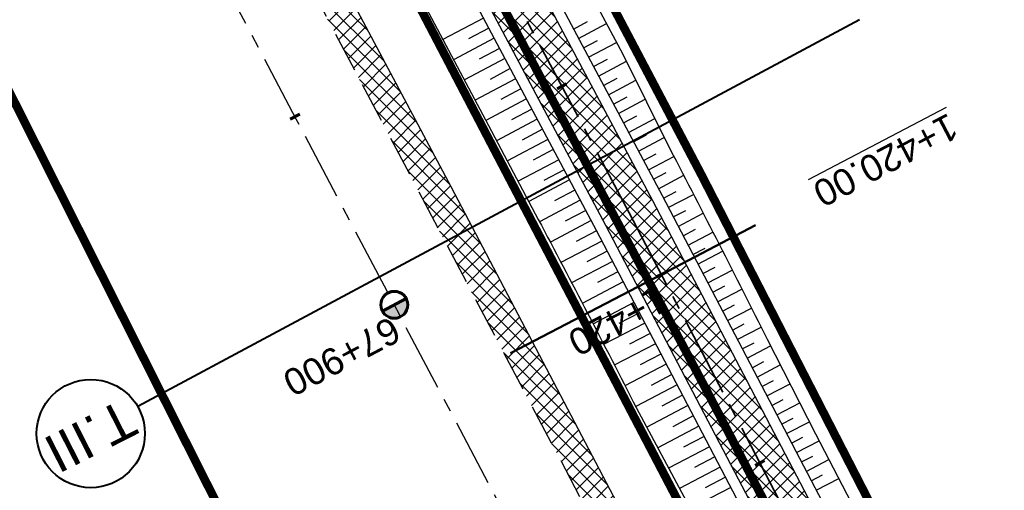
# Model space of a CAD drawing. Header units: metres. Extents: x 7529682 to 7533711, y 5721195 to 5727842.
# Tile 157 of 232: x 7530351 to 7530397, y 5726533 to 5726555. Entities that reach past the tile are written whole.
import ezdxf
from ezdxf.enums import TextEntityAlignment as Align

# ---------------------------------------------------------------- set-up
doc = ezdxf.new("R2010")
doc.units = ezdxf.units.M
for name, pattern in [('817-dzialki-09-05-04$0$HIDDEN', [0.375, 0.25, -0.125]), ('ACAD_ISO05W100', [33, 24, -3, 0, -3, 0, -3]), ('CENTER', [50.800000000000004, 31.75, -6.35, 6.35, -6.35]), ('CENTER2', [28.575000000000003, 19.05, -3.175, 3.175, -3.175]), ('HIDDEN', [9.524999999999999, 6.35, -3.175])]:
    doc.linetypes.add(name, pattern=pattern)
for name, color, linetype in [('C-DROGI-SYTUACJA', 7, 'Continuous'), ('C-DROGI-SYTUACJA-ETYKIETY', 7, 'Continuous'), ('D-hatch-pobocza', 131, 'Continuous'), ('D-pobocza', 60, 'Continuous'), ('D-rowy', 160, 'Continuous'), ('D-skarpa', 2, 'Continuous'), ('D-skarpa-kreskowanie', 2, 'Continuous')]:
    doc.layers.add(name, color=color, linetype=linetype)
for name, color, linetype, lineweight, true_color in [('D-hatch-ciag-pieszo-rowerowy', 7, 'Continuous', 13, 0xff9f80), ('D-LR-etap-III', 7, '817-dzialki-09-05-04$0$HIDDEN', 50, 0x00008f), ('D-przekroje-pop', 7, 'Continuous', 50, 0x000099), ('D-typowe', 7, 'Continuous', 40, 0x0061c2)]:
    doc.layers.add(name, color=color, linetype=linetype, lineweight=lineweight, true_color=true_color)
for name, color, linetype, lineweight in [('D-krawędzie', 3, 'Continuous', 30), ('D-obrzeża', 2, 'Continuous', 30), ('D-oś', 10, 'CENTER', 30), ('D-pas-drogowy', 7, 'ACAD_ISO05W100', 50)]:
    doc.layers.add(name, color=color, linetype=linetype, lineweight=lineweight)
doc.layers.add('poprzeczki', color=7, linetype='Continuous', true_color=0x0000c7)
doc.styles.get("Standard").update_dxf_attribs({"font": 'arial.ttf'})
pattern_1 = [(45, (0, 0), (-0.3367596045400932, 0.3367596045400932), []), (135, (0, 0), (-0.3367596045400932, -0.3367596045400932), [])]

# ---------------------------------------------------------------- blocks, each defined once
blk = doc.blocks.new('kilometraz')
at = {"linetype": 'ByBlock', "lineweight": -2}
blk.add_hatch(color=0, dxfattribs=at).paths.add_polyline_path([(0, -0.28125, 0.4142135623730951), (0.28125, 0, 0.4142135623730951), (0, 0.28125)])
at = {"color": 0, "linetype": 'ByBlock', "lineweight": -2}
blk.add_line((0, 0.28125), (0, -0.28125), dxfattribs=at)
blk.add_circle((0, 0), 0.28125, dxfattribs=at)
blk = doc.blocks.new('AeccTickLine')
at = {"color": 0, "linetype": 'ByBlock', "lineweight": -2}
blk.add_line((0, 1), (-3.673819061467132e-16, -1), dxfattribs=at)

msp = doc.modelspace()

# ---------------------------------------------------------------- hatches: boundary and pattern name
at = {"layer": 'D-hatch-ciag-pieszo-rowerowy'}
h = msp.add_hatch(dxfattribs=at)
h.set_pattern_fill('ANSI37', color=256, scale=0.15, style=0)
h.set_pattern_definition(pattern_1)
h.paths.add_polyline_path([(7530404.056743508, 5726502.584455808), (7530380.911493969, 5726546.861494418), (7530371.745634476, 5726564.106445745), (7530368.841113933, 5726564.244410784), (7530378.699914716, 5726545.695736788), (7530401.841956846, 5726501.424833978), (7530423.333197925, 5726460.444407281), (7530443.712049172, 5726421.564754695), (7530466.680633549, 5726377.574401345), (7530482.336740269, 5726347.963133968), (7530485.291037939, 5726347.724119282), (7530468.89375299, 5726378.737218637), (7530445.927238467, 5726422.723607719), (7530425.5474649, 5726461.605019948)])
at = {"layer": 'D-hatch-pobocza'}
h = msp.add_hatch(dxfattribs=at)
h.set_pattern_fill('ANSI37', color=256, scale=0.15, style=0)
h.set_pattern_definition(pattern_1)
h.paths.add_polyline_path([(7530484.05, 5726334.34), (7530471.92, 5726357.11), (7530458.95, 5726381.07), (7530447.57, 5726403.23), (7530435.55, 5726425.46), (7530424.34, 5726446.96), (7530408.219999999, 5726477.68), (7530396.719999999, 5726499.26), (7530381.74, 5726527.87), (7530371.44, 5726547.5), (7530359.58, 5726569.81), (7530349.42, 5726588.72), (7530332.29, 5726621.37), (7530323.719999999, 5726638.05), (7530306.54, 5726670.82), (7530298.559999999, 5726686.33), (7530287.259999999, 5726707.54), (7530284.291048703, 5726713.261271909), (7530282.669641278, 5726712.403913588), (7530284.501430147, 5726708.939695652), (7530291.375516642, 5726695.939652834), (7530296.045865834, 5726687.107244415), (7530304.46414878, 5726671.186868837), (7530316.603827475, 5726648.181421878), (7530333.058434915, 5726617.014067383), (7530350.00379698, 5726585.00616126), (7530367.257623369, 5726552.315762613), (7530385.762825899, 5726517.234589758), (7530404.054360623, 5726482.546167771), (7530421.086512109, 5726450.182125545), (7530442.441939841, 5726409.661369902), (7530463.421308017, 5726369.849931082), (7530489.269347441, 5726320.82820421), (7530506.411845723, 5726288.291398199), (7530524.314558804, 5726254.7836642), (7530540.549094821, 5726224.891183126), (7530548.272673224, 5726210.668598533), (7530551.69684983, 5726207.034942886), (7530543.21, 5726222.9), (7530538.34, 5726232.11), (7530533.7, 5726240.35), (7530511.95, 5726280.97), (7530499.24, 5726305.31)])

# ---------------------------------------------------------------- linework, layer by layer
at = {"layer": 'C-DROGI-SYTUACJA', "color": 10, "linetype": 'CENTER2', "lineweight": 35, "ltscale": 0.2}
msp.add_lwpolyline([(7530322.483990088, 5726654.998261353), (7530339.922145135, 5726621.886334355), (7530356.842028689, 5726589.483234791), (7530379.805704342, 5726546.278615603), (7530402.949350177, 5726502.004644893), (7530424.440206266, 5726461.024952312), (7530444.81964382, 5726422.144181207), (7530467.787193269, 5726378.155809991)], dxfattribs=at)
at = {"layer": 'D-krawędzie', "linetype": 'HIDDEN', "ltscale": 0.3}
msp.add_lwpolyline([(7530304.46414878, 5726671.186868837), (7530316.603827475, 5726648.181421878), (7530333.058434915, 5726617.014067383), (7530350.00379698, 5726585.00616126), (7530367.257623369, 5726552.315762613), (7530385.762825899, 5726517.234589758), (7530404.054360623, 5726482.546167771), (7530421.086512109, 5726450.182125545), (7530442.441939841, 5726409.661369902), (7530463.421308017, 5726369.849931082), (7530489.269347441, 5726320.82820421), (7530506.411845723, 5726288.291398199), (7530524.314558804, 5726254.7836642), (7530540.549094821, 5726224.891183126), (7530548.24, 5726210.73)], dxfattribs=at)
at = {"layer": 'D-LR-etap-III', "ltscale": 10, "flags": 128}
msp.add_lwpolyline([(7531750.474471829, 5723895.103125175, 0.4, 0.4, 0), (7531750.505, 5723895.13, 0.4, 0.4, 0), (7531682.71, 5724022.92, 0.4, 0.4, 0), (7531619.177023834, 5724147.203692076, 0.4, 0.4, 0), (7531592.308960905, 5724198.48863389, 0.4, 0.4, 0), (7531553.263875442, 5724272.918564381, 0.4, 0.4, 0), (7531504.019999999, 5724366.79, 0.4, 0.4, 0), (7531482.09, 5724407.62, 0.4, 0.4, 0), (7531412.350402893, 5724541.182759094, 0.4, 0.4, 0), (7531388.463669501, 5724586.929768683, 0.4, 0.4, 0), (7531345.12, 5724669.94, 0.4, 0.4, 0), (7531127.66, 5725081.67, 0.4, 0.4, 0), (7531059.253139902, 5725211.040795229, 0.4, 0.4, 0), (7531008.007244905, 5725307.953830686, 0.4, 0.4, 0), (7530964.181635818, 5725390.835555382, 0.4, 0.4, 0), (7530914.557354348, 5725484.683561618, 0.4, 0.4, 0), (7530865.243241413, 5725577.493975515, 0.4, 0.4, 0), (7530840.085257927, 5725624.058651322, 0.4, 0.4, 0), (7530802.559525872, 5725694.924584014, 0.4, 0.4, 0), (7530755.54, 5725787.51, 0.4, 0.4, 0), (7530708.717810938, 5725876.303221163, 0.4, 0.4, 0), (7530695.12, 5725902.09, 0.4, 0.4, 0), (7530642.91397006, 5726001.07839487, 0.4, 0.4, 0), (7530634.934723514, 5726016.146615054, 0.4, 0.4, 0), (7530610.820000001, 5726061.929999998, 0.4, 0.4, 0), (7530610.820000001, 5726061.929999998, 0.4, 0.4, 0), (7530607.21, 5726063.51, 0.4, 0.4, 0), (7530597.42, 5726080.68, 0.4, 0.4, 0), (7530591.16, 5726088.44, 0.4, 0.4, 0), (7530581.28, 5726107.21, 0.4, 0.4, 0), (7530571.29, 5726130.56, 0.4, 0.4, 0), (7530549.554994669, 5726171.527317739, 0.4, 0.4, 0), (7530531.014309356, 5726206.473807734, 0.4, 0.4, 0), (7530516.461208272, 5726236.016618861, 0.4, 0.4, 0), (7530500.798929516, 5726266.141265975, 0.4, 0.4, 0), (7530491.349999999, 5726283.94, 0.4, 0.4, 0), (7530482.4, 5726303.41, 0.4, 0.4, 0), (7530482.4, 5726303.41, 0.4, 0.4, 0), (7530450.41, 5726357.28, 0.4, 0.4, 0), (7530397.759396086, 5726458.499907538, 0.4, 0.4, 0), (7530334.707815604, 5726583.664702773, 0.4, 0.4, 0), (7530303.939274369, 5726645.167943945, 0.4, 0.4, 0), (7530300.509779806, 5726651.777515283, 0.4, 0.4, 0), (7530289.213532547, 5726671.966724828, 0.4, 0.4, 0), (7530281.54, 5726685.57, 0.4, 0.4, 0), (7530261.37085633, 5726724.163374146, 0.4, 0.4, 0), (7530254.03, 5726738.21, 0.4, 0.4, 0), (7530197.219999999, 5726845.06, 0.4, 0.4, 0), (7530194.71, 5726849.15, 0.4, 0.4, 0), (7530195.92, 5726850.75, 0.4, 0.4, 0), (7530170.546669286, 5726892.961489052, 0.4, 0.4, 0), (7530143.174718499, 5726945.065838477, 0.4, 0.4, 0), (7530105.059999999, 5727018.32, 0.4, 0.4, 0), (7530100.059999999, 5727027.16, 0.4, 0.4, 0), (7530062.318670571, 5727099.625398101, 0.4, 0.4, 0), (7530015.378537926, 5727189.420463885, 0.4, 0.4, 0), (7529983.207960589, 5727250.206596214, 0.4, 0.4, 0), (7529953.284293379, 5727306.74720398, 0.4, 0.4, 0), (7529900.67053443, 5727406.15903814, 0.4, 0.4, 0), (7529890.630239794, 5727425.131178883, 0.4, 0.4, 0), (7529875.155383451, 5727454.426350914, 0.4, 0.4, 0), (7529857.560096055, 5727487.787346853, 0.4, 0.4, 0), (7529835.194401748, 5727530.19312405, 0.4, 0.4, 0), (7529811.740544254, 5727574.662079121, 0.4, 0.4, 0), (7529792.101859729, 5727611.922638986, 0.4, 0.4, 0), (7529768.066117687, 5727657.469613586, 0.4, 0.4, 0), (7529755.210566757, 5727682.131373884, 0.4, 0.4, 0), (7529753.309999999, 5727681.13, 0.4, 0.4, 0), (7529739.21, 5727707.77, 0.4, 0.4, 0), (7529735.394745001, 5727711.251990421, 0.4, 0.4, 0), (7529725.42, 5727730.2, 0.4, 0.4, 0), (7529723.55, 5727729.88, 0.4, 0.4, 0), (7529695.566668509, 5727782.932080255, 0.4, 0.4, 0), (7529717.67971874, 5727794.024357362, 0.4, 0.4, 0), (7529736.274870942, 5727758.647400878, 0.4, 0.4, 0), (7529736.274870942, 5727758.647400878, 0.4, 0.4, 0), (7529744.511003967, 5727750.406106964, 0.4, 0.4, 0), (7529744.511003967, 5727750.406106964, 0.4, 0.4, 0), (7529750.282568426, 5727738.549848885, 0.4, 0.4, 0), (7529777.108510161, 5727687.569424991, 0.4, 0.4, 0), (7529796.51537536, 5727651.329932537, 0.4, 0.4, 0), (7529814.937945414, 5727616.793170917, 0.4, 0.4, 0), (7529839.006722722, 5727572.303976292, 0.4, 0.4, 0), (7529860.617626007, 5727532.509108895, 0.4, 0.4, 0), (7529882.348967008, 5727491.504261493, 0.4, 0.4, 0), (7529904.865139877, 5727449.096370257, 0.4, 0.4, 0), (7529920.747384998, 5727418.884773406, 0.4, 0.4, 0), (7529946.676504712, 5727368.547487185, 0.4, 0.4, 0), (7529972.024701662, 5727320.573310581, 0.4, 0.4, 0), (7529987.740014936, 5727290.153392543, 0.4, 0.4, 0), (7529996.497385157, 5727273.661630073, 0.4, 0.4, 0), (7530017.541471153, 5727234.202689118, 0.4, 0.4, 0), (7530033.053657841, 5727204.864166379, 0.4, 0.4, 0), (7530051.622983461, 5727170.222745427, 0.4, 0.4, 0), (7530069.276612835, 5727137.015751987, 0.4, 0.4, 0), (7530089.385386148, 5727097.533639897, 0.4, 0.4, 0), (7530109.712512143, 5727060.746615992, 0.4, 0.4, 0), (7530136.769722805, 5727011.640131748, 0.4, 0.4, 0), (7530162.446686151, 5726962.743777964, 0.4, 0.4, 0), (7530187.674104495, 5726916.992101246, 0.4, 0.4, 0), (7530207.820739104, 5726879.335323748, 0.4, 0.4, 0), (7530230.625609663, 5726834.518686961, 0.4, 0.4, 0), (7530262.288093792, 5726776.61832811, 0.4, 0.4, 0), (7530277.509672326, 5726760.213143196, 0.4, 0.4, 0), (7530286.036865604, 5726744.106684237, 0.4, 0.4, 0), (7530288.097472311, 5726735.884066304, 0.4, 0.4, 0), (7530290.393870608, 5726725.046963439, 0.4, 0.4, 0), (7530296.17664807, 5726713.582980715, 0.4, 0.4, 0), (7530302.726195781, 5726701.18226779, 0.4, 0.4, 0), (7530325.685047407, 5726657.466383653, 0.4, 0.4, 0), (7530343.243978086, 5726623.648592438, 0.4, 0.4, 0), (7530360.229820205, 5726591.746871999, 0.4, 0.4, 0), (7530383.20855044, 5726548.059469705, 0.4, 0.4, 0), (7530406.017875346, 5726503.605514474, 0.4, 0.4, 0), (7530427.464919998, 5726462.620289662, 0.4, 0.4, 0), (7530447.9278544, 5726424.388014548, 0.4, 0.4, 0), (7530471.126878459, 5726379.920667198, 0.4, 0.4, 0), (7530490.501003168, 5726343.033350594, 0.4, 0.4, 0), (7530509.499458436, 5726306.733076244, 0.4, 0.4, 0), (7530529.890269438, 5726267.244072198, 0.4, 0.4, 0), (7530543.852446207, 5726238.990319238, 0.4, 0.4, 0), (7530554.808897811, 5726218.943990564, 0.4, 0.4, 0), (7530559.027108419, 5726212.223286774, 0.4, 0.4, 0), (7530563.060988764, 5726206.409670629, 0.4, 0.4, 0), (7530566.93354971, 5726200.463543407, 0.4, 0.4, 0), (7530569.771022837, 5726194.901501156, 0.4, 0.4, 0), (7530571.47319415, 5726191.282350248, 0.4, 0.4, 0), (7530572.839142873, 5726188.024533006, 0.4, 0.4, 0), (7530575.295071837, 5726182.034664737, 0.4, 0.4, 0), (7530579.736851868, 5726173.306070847, 0.4, 0.4, 0), (7530583.3, 5726167.41, 0.4, 0.4, 0), (7530593.4, 5726163.33, 0.4, 0.4, 0), (7530598.618375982, 5726155.264489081, 0.4, 0.4, 0), (7530608.258304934, 5726140.497132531, 0.4, 0.4, 0), (7530603.269999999, 5726136.83, 0.4, 0.4, 0), (7530606.53, 5726131.84, 0.4, 0.4, 0), (7530604.239057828, 5726124.21679044, 0.4, 0.4, 0), (7530605.847136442, 5726121.630127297, 0.4, 0.4, 0), (7530608.971611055, 5726116.164124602, 0.4, 0.4, 0), (7530618.114293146, 5726097.791111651, 0.4, 0.4, 0), (7530651.213125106, 5726034.959524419, 0.4, 0.4, 0), (7530670.243741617, 5725998.61095082, 0.4, 0.4, 0), (7530698.075474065, 5725945.952624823, 0.4, 0.4, 0), (7530716.505955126, 5725911.3051464, 0.4, 0.4, 0), (7530735.223454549, 5725875.667401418, 0.4, 0.4, 0), (7530752.504235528, 5725842.154920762, 0.4, 0.4, 0), (7530778.310652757, 5725793.501254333, 0.4, 0.4, 0), (7530797.499961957, 5725756.381811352, 0.4, 0.4, 0), (7530812.518974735, 5725728.28874362, 0.4, 0.4, 0), (7530820.039295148, 5725713.160404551, 0.4, 0.4, 0), (7530822.422446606, 5725710.193574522, 0.4, 0.4, 0), (7530833.154893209, 5725688.800634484, 0.4, 0.4, 0), (7530849.629354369, 5725656.158601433, 0.4, 0.4, 0), (7530867.98290276, 5725621.963939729, 0.4, 0.4, 0), (7530872.629809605, 5725612.88760475, 0.4, 0.4, 0), (7530880.354488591, 5725597.594500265, 0.4, 0.4, 0), (7530883.839446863, 5725593.389159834, 0.4, 0.4, 0), (7530891.782113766, 5725587.763349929, 0.4, 0.4, 0), (7530895.038670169, 5725584.280746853, 0.4, 0.4, 0), (7530897.033644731, 5725580.941110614, 0.4, 0.4, 0), (7530900.951646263, 5725579.945856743, 0.4, 0.4, 0), (7530904.80970798, 5725571.977328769, 0.4, 0.4, 0), (7530903.682362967, 5725568.566434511, 0.4, 0.4, 0), (7530908.900614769, 5725558.844845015, 0.4, 0.4, 0), (7530910.252030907, 5725545.671606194, 0.4, 0.4, 0), (7530912.872986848, 5725538.645543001, 0.4, 0.4, 0), (7530945.278171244, 5725478.464284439, 0.4, 0.4, 0), (7530959.692318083, 5725450.24628822, 0.4, 0.4, 0), (7531002.82670893, 5725368.192370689, 0.4, 0.4, 0), (7531044.703532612, 5725290.314293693, 0.4, 0.4, 0), (7531064.098839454, 5725253.212562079, 0.4, 0.4, 0), (7531083.010253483, 5725216.677517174, 0.4, 0.4, 0), (7531113.013137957, 5725158.465613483, 0.4, 0.4, 0), (7531137.364304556, 5725113.07076138, 0.4, 0.4, 0), (7531150.830830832, 5725086.711759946, 0.4, 0.4, 0), (7531159.745663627, 5725076.640848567, 0.4, 0.4, 0), (7531166.309999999, 5725074.58, 0.4, 0.4, 0), (7531172.29, 5725062.58, 0.4, 0.4, 0), (7531170.589828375, 5725055.605912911, 0.4, 0.4, 0), (7531173.732823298, 5725044.080706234, 0.4, 0.4, 0), (7531215.342008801, 5724964.859648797, 0.4, 0.4, 0), (7531238.054496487, 5724921.684649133, 0.4, 0.4, 0), (7531262.389821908, 5724875.282876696, 0.4, 0.4, 0), (7531295.587160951, 5724811.265731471, 0.4, 0.4, 0), (7531348.487908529, 5724712.362812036, 0.4, 0.4, 0), (7531363.740817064, 5724682.68394264, 0.4, 0.4, 0), (7531366.986905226, 5724675.865317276, 0.4, 0.4, 0), (7531382.541261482, 5724646.110625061, 0.4, 0.4, 0), (7531401.299165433, 5724610.874551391, 0.4, 0.4, 0), (7531428.964837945, 5724558.862274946, 0.4, 0.4, 0), (7531449.111202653, 5724520.397801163, 0.4, 0.4, 0), (7531477.292992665, 5724465.831467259, 0.4, 0.4, 0), (7531500.996290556, 5724421.112506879, 0.4, 0.4, 0), (7531512.121834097, 5724400.549045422, 0.4, 0.4, 0), (7531513.78163794, 5724396.757451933, 0.4, 0.4, 0), (7531526.32, 5724379.39, 0.4, 0.4, 0), (7531566.783642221, 5724302.73628205, 0.4, 0.4, 0), (7531578.579156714, 5724282.774819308, 0.4, 0.4, 0), (7531584.232619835, 5724273.111246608, 0.4, 0.4, 0), (7531590.109283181, 5724263.508189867, 0.4, 0.4, 0), (7531593.027899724, 5724258.771479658, 0.4, 0.4, 0), (7531595.711841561, 5724254.226824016, 0.4, 0.4, 0), (7531601.659976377, 5724243.898197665, 0.4, 0.4, 0), (7531606.097733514, 5724235.986407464, 0.4, 0.4, 0), (7531609.382207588, 5724230.799061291, 0.4, 0.4, 0), (7531611.580260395, 5724227.671180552, 0.4, 0.4, 0), (7531612.707802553, 5724225.86410867, 0.4, 0.4, 0), (7531618.665224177, 5724214.480919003, 0.4, 0.4, 0), (7531619.885522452, 5724212.333950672, 0.4, 0.4, 0), (7531620.931818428, 5724210.787064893, 0.4, 0.4, 0), (7531623.518605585, 5724207.111542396, 0.4, 0.4, 0), (7531626.143926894, 5724203.61306897, 0.4, 0.4, 0), (7531632.022984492, 5724196.485954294, 0.4, 0.4, 0), (7531653.949089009, 5724152.617641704, 0.4, 0.4, 0), (7531656.750690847, 5724143.103797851, 0.4, 0.4, 0), (7531659.61440691, 5724133.254504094, 0.4, 0.4, 0), (7531661.627147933, 5724128.646047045, 0.4, 0.4, 0.01093811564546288), (7531674.314987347, 5724101.43546424, 0.4, 0.4, 0), (7531685.137626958, 5724081.408252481, 0.4, 0.4, 0), (7531692.159945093, 5724066.277333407, 0.4, 0.4, 0), (7531699.662164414, 5724051.388120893, 0.4, 0.4, 0), (7531704.480624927, 5724040.808561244, 0.4, 0.4, 0), (7531704.480624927, 5724040.808561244, 0.4, 0.4, 0), (7531704.401251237, 5724037.368913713, 0.4, 0.4, 0), (7531720.383609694, 5724003.441317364, 0.4, 0.4, 0), (7531728.79890528, 5723986.206298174, 0.4, 0.4, 0), (7531733.237926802, 5723977.192631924, 0.4, 0.4, 0), (7531736.750027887, 5723969.505210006, 0.4, 0.4, 0), (7531737.336143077, 5723968.518916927, 0.4, 0.4, 0), (7531738.285051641, 5723967.699360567, 0.4, 0.4, 0), (7531742.180915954, 5723962.346428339, 0.4, 0.4, 0), (7531744.286141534, 5723958.615526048, 0.4, 0.4, 0), (7531755.393260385, 5723944.192617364, 0.4, 0.4, 0), (7531758.69, 5723936.76, 0.4, 0.4, 0), (7531780.08, 5723929.25, 0.4, 0.4, 0), (7531792.611989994, 5723906.337708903, 0.4, 0.4, 0), (7531792.611989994, 5723906.337708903, 0.4, 0.4, 0), (7531756.962094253, 5723883.055323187, 0.4, 0.4, 0), (7531750.46, 5723895.130000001, 0.4, 0.4, 0), (7531750.46, 5723895.130000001, 0, 0, 0)], format="xyseb", dxfattribs=at)
at = {"layer": 'D-obrzeża'}
for points in [[(7530323.589988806, 5726655.580727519), (7530341.029165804, 5726622.466860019), (7530357.947949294, 5726590.065867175), (7530380.911493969, 5726546.861494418), (7530404.056743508, 5726502.584455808), (7530425.5474649, 5726461.605019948), (7530445.927238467, 5726422.723607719), (7530468.89375299, 5726378.737218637)], [(7530321.377991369, 5726654.415795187), (7530338.815124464, 5726621.305808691), (7530355.736108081, 5726588.900602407), (7530378.699914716, 5726545.695736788), (7530401.841956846, 5726501.424833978), (7530423.333197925, 5726460.444407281), (7530443.712049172, 5726421.564754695), (7530466.680633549, 5726377.574401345)]]:
    msp.add_lwpolyline(points, dxfattribs=at)
at = {"layer": 'D-oś', "ltscale": 0.1}
msp.add_lwpolyline([(7530594.845000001, 5726110.895), (7530540.21, 5726214.45), (7530503.320056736, 5726286.650988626), (7530486.173361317, 5726319.195761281), (7530460.324927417, 5726368.21823651), (7530439.345630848, 5726408.029539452), (7530417.989237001, 5726448.552129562), (7530400.958415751, 5726480.913646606), (7530382.667120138, 5726515.601615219), (7530364.162298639, 5726550.68206594), (7530346.909504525, 5726583.37050876), (7530329.964237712, 5726615.378234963), (7530313.508365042, 5726646.547986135), (7530301.370075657, 5726669.550802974)], dxfattribs=at)
at = {"layer": 'D-pas-drogowy', "ltscale": 0.2, "flags": 128}
msp.add_lwpolyline([(7531633.018560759, 5724182.834272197, 0.4, 0.4, 0), (7531617.558899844, 5724211.608162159, 0.4, 0.4, 0), (7531566.783642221, 5724302.73628205, 0.4, 0.4, 0), (7531538.419082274, 5724356.469679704, 0.4, 0.4, 0), (7531526.32, 5724379.39, 0.4, 0.4, 0), (7531516.102085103, 5724393.607319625, 0.4, 0.4, 0.001485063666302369), (7531513.78037409, 5724396.837773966, 0.4, 0.4, 0), (7531501.87, 5724413.41, 0.4, 0.4, 0), (7531474.926107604, 5724464.507896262, 0.4, 0.4, 0), (7531446.200436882, 5724518.992313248, 0.4, 0.4, 0), (7531424.962185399, 5724559.262257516, 0.4, 0.4, 0), (7531398.444460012, 5724609.565801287, 0.4, 0.4, 0), (7531379.647455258, 5724645.216004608, 0.4, 0.4, 0), (7531365.23, 5724672.56, 0.4, 0.4, 0), (7531341.305752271, 5724717.915356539, 0.4, 0.4, 0), (7531312.899996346, 5724771.788898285, 0.4, 0.4, 0), (7531292.590923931, 5724810.306502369, 0.4, 0.4, 0), (7531259.391619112, 5724873.271351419, 0.4, 0.4, 0), (7531233.740401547, 5724921.922582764, 0.4, 0.4, 0), (7531203.072738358, 5724980.092044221, 0.4, 0.4, 0), (7531173.471398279, 5725036.225177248, 0.4, 0.4, 0), (7531168.269999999, 5725046.09, 0.4, 0.4, 0), (7531172.29, 5725062.58, 0.4, 0.4, 0), (7531166.309999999, 5725074.58, 0.4, 0.4, 0), (7531150.32, 5725079.6, 0.4, 0.4, 0), (7531141.5, 5725096.43, 0.4, 0.4, 0), (7531109.311735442, 5725157.814415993, 0.4, 0.4, 0), (7531086.641300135, 5725201.047918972, 0.4, 0.4, 0), (7531059.198258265, 5725253.383662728, 0.4, 0.4, 0), (7531028.206828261, 5725312.48946212, 0.4, 0.4, 0), (7530999.104694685, 5725367.990143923, 0.4, 0.4, 0), (7530956.247527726, 5725449.724815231, 0.4, 0.4, 0), (7530924.397774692, 5725510.463768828, 0.4, 0.4, 0), (7530897.509999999, 5725561.74, 0.4, 0.4, 0), (7530894.46, 5725566.14, 0.4, 0.4, 0), (7530892.16, 5725570.49, 0.4, 0.4, 0), (7530869.362688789, 5725613.307018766, 0.4, 0.4, 0), (7530861.693971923, 5725627.704613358, 0.4, 0.4, 0), (7530852.74, 5725644.52, 0.4, 0.4, 0), (7530831.509999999, 5725684.2, 0.4, 0.4, 0), (7530811.13, 5725722.52, 0.4, 0.4, 0), (7530792.3476413, 5725757.940652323, 0.4, 0.4, 0), (7530768.03, 5725803.8, 0.4, 0.4, 0), (7530748.768542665, 5725840.178507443, 0.4, 0.4, 0), (7530727.7, 5725879.97, 0.4, 0.4, 0), (7530712.0981582, 5725909.54523909, 0.4, 0.4, 0), (7530693.644105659, 5725944.645156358, 0.4, 0.4, 0), (7530665.702224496, 5725997.538976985, 0.4, 0.4, 0), (7530641.759999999, 5726042.88, 0.4, 0.4, 0), (7530616.5, 5726091.48, 0.4, 0.4, 0), (7530604.628439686, 5726114.319880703, 0.4, 0.4, -0.007762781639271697), (7530602.5, 5726118.43, 0.4, 0.4, 0), (7530603.992037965, 5726123.394821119, 0.4, 0.4, 0), (7530606.53, 5726131.84, 0.4, 0.4, 0), (7530603.269999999, 5726136.83, 0.4, 0.4, 0), (7530593.775620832, 5726151.368713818, 0.4, 0.4, 0), (7530590.202637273, 5726156.84001263, 0.4, 0.4, 0), (7530583.3, 5726167.41, 0.4, 0.4, 0), (7530580.578343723, 5726170.427567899, 0.4, 0.4, 0), (7530575.849999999, 5726175.67, 0.4, 0.4, 0), (7530569.009999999, 5726186.66, 0.4, 0.4, 0), (7530562.555322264, 5726199.189409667, 0.4, 0.4, 0), (7530555.67, 5726211.39, 0.4, 0.4, 0), (7530548.29, 5726224.23, 0.4, 0.4, 0), (7530540.58, 5726237.71, 0.4, 0.4, 0), (7530532.679999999, 5726252.65, 0.4, 0.4, 0), (7530524.059999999, 5726269.35, 0.4, 0.4, 0), (7530502.82, 5726309.91, 0.4, 0.4, 0), (7530488.83, 5726336.63, 0.4, 0.4, 0), (7530466.03, 5726380.16, 0.4, 0.4, 0), (7530438.469999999, 5726432.77, 0.4, 0.4, 0), (7530424.53, 5726459.09, 0.4, 0.4, 0), (7530401.63, 5726502.97, 0.4, 0.4, 0), (7530383.38, 5726538.06, 0.4, 0.4, 0), (7530353.969999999, 5726593.52, 0.4, 0.4, 0), (7530338.469999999, 5726622.74, 0.4, 0.4, 0), (7530322.009999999, 5726653.88, 0.4, 0.4, 0), (7530297.54, 5726700.33, 0.4, 0.4, 0), (7530287.38, 5726719.6, 0.4, 0.4, 0), (7530285.94993921, 5726722.315508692, 0.4, 0.4, 0), (7530280.259999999, 5726733.12, 0.4, 0.4, 0), (7530266.73, 5726758.74, 0.4, 0.4, 0), (7530260.42, 5726770.47, 0.4, 0.4, 0), (7530253.25, 5726783.82, 0.4, 0.4, 0), (7530244.95, 5726799.33, 0.4, 0.4, 0), (7530239.389999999, 5726808.49, 0.4, 0.4, 0), (7530238.29, 5726807.9, 0.4, 0.4, 0), (7530218.11, 5726850.67, 0.4, 0.4, 0), (7530175.906646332, 5726928.168028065, 0.4, 0.4, 0), (7530096.679999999, 5727076.15, 0.4, 0.4, 0), (7530094.679999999, 5727079.89, 0.4, 0.4, 0), (7530064.59693469, 5727135.522637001, 0.4, 0.4, 0), (7530046.730970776, 5727168.8921561, 0.4, 0.4, 0), (7530025.803045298, 5727208.461374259, 0.4, 0.4, 0), (7530012.846501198, 5727232.979315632, 0.4, 0.4, 0), (7529994.15, 5727268.45, 0.4, 0.4, 0), (7529981.670868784, 5727291.93018666, 0.4, 0.4, 0), (7529949.889999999, 5727351.73, 0.4, 0.4, 0), (7529924.75, 5727399.03, 0.4, 0.4, 0), (7529915.515824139, 5727417.099754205, 0.4, 0.4, 0), (7529885.83, 5727475.19, 0.4, 0.4, 0), (7529862.559999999, 5727519.97, 0.4, 0.4, 0), (7529852.984923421, 5727538.191086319, 0.4, 0.4, 0), (7529836.513084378, 5727569.51130111, 0.4, 0.4, 0), (7529815.36890814, 5727609.140983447, 0.4, 0.4, 0), (7529792.795203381, 5727651.247499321, 0.4, 0.4, 0), (7529774.199114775, 5727685.858348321, 0.4, 0.4, 0), (7529746.966026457, 5727736.059440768, 0.4, 0.4, 0), (7529733.92, 5727757.62, 0.4, 0.4, 0), (7529708.607472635, 5727806.388536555, 0.4, 0.4, 0), (7529688.491967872, 5727796.344621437, 0.4, 0.4, 0), (7529723.55, 5727729.88, 0.4, 0.4, 0), (7529725.42, 5727730.2, 0.4, 0.4, 0), (7529735.38, 5727711.28, 0.4, 0.4, 0), (7529739.21, 5727707.77, 0.4, 0.4, 0), (7529753.309999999, 5727681.13, 0.4, 0.4, 0), (7529755.178396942, 5727682.114424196, 0.4, 0.4, 0), (7529792.101859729, 5727611.922638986, 0.4, 0.4, 0), (7529811.740544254, 5727574.662079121, 0.4, 0.4, 0), (7529835.194401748, 5727530.19312405, 0.4, 0.4, 0), (7529857.560096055, 5727487.787346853, 0.4, 0.4, 0), (7529875.155383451, 5727454.426350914, 0.4, 0.4, 0), (7529890.630239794, 5727425.131178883, 0.4, 0.4, 0), (7529900.67053443, 5727406.15903814, 0.4, 0.4, 0), (7529953.284293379, 5727306.74720398, 0.4, 0.4, 0), (7529983.207960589, 5727250.206596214, 0.4, 0.4, 0), (7530015.378537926, 5727189.420463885, 0.4, 0.4, 0), (7530062.318670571, 5727099.625398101, 0.4, 0.4, 0), (7530100.059999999, 5727027.16, 0.4, 0.4, 0), (7530105.059999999, 5727018.32, 0.4, 0.4, 0), (7530143.174718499, 5726945.065838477, 0.4, 0.4, 0), (7530170.546669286, 5726892.961489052, 0.4, 0.4, 0), (7530195.92, 5726850.75, 0.4, 0.4, 0), (7530194.71, 5726849.15, 0.4, 0.4, 0), (7530197.219999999, 5726845.06, 0.4, 0.4, 0), (7530254.03, 5726738.21, 0.4, 0.4, 0), (7530261.37085633, 5726724.163374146, 0.4, 0.4, 0), (7530281.54, 5726685.57, 0.4, 0.4, 0), (7530289.213532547, 5726671.966724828, 0.4, 0.4, 0), (7530300.509779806, 5726651.777515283, 0.4, 0.4, 0), (7530303.939274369, 5726645.167943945, 0.4, 0.4, 0), (7530334.707815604, 5726583.664702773, 0.4, 0.4, 0), (7530397.759396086, 5726458.499907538, 0.4, 0.4, 0), (7530450.41, 5726357.28, 0.4, 0.4, 0), (7530482.4, 5726303.41, 0.4, 0.4, 0), (7530483.687990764, 5726301.003383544, 0.4, 0.4, 0), (7530491.349999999, 5726283.94, 0.4, 0.4, 0), (7530512.67, 5726243.78, 0.4, 0.4, 0), (7530529.429999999, 5726209.46, 0.4, 0.4, 0), (7530571.29, 5726130.56, 0.4, 0.4, 0), (7530581.28, 5726107.21, 0.4, 0.4, 0), (7530591.16, 5726088.44, 0.4, 0.4, 0), (7530597.42, 5726080.68, 0.4, 0.4, 0), (7530607.21, 5726063.51, 0.4, 0.4, 0), (7530610.820000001, 5726061.929999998, 0.4, 0.4, 0), (7530634.934723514, 5726016.146615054, 0.4, 0.4, 0), (7530642.91397006, 5726001.07839487, 0.4, 0.4, 0), (7530695.12, 5725902.09, 0.4, 0.4, 0), (7530708.717810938, 5725876.303221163, 0.4, 0.4, 0), (7530755.54, 5725787.51, 0.4, 0.4, 0), (7530802.559525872, 5725694.924584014, 0.4, 0.4, 0), (7530840.085257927, 5725624.058651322, 0.4, 0.4, 0), (7530865.243241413, 5725577.493975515, 0.4, 0.4, 0), (7530914.557354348, 5725484.683561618, 0.4, 0.4, 0), (7530964.181635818, 5725390.835555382, 0.4, 0.4, 0), (7531008.007244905, 5725307.953830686, 0.4, 0.4, 0), (7531059.253139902, 5725211.040795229, 0.4, 0.4, 0), (7531127.66, 5725081.67, 0.4, 0.4, 0), (7531345.12, 5724669.94, 0.4, 0.4, 0), (7531388.463669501, 5724586.929768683, 0.4, 0.4, 0), (7531412.350402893, 5724541.182759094, 0.4, 0.4, 0), (7531482.09, 5724407.62, 0.4, 0.4, 0), (7531504.019999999, 5724366.79, 0.4, 0.4, 0), (7531519.374444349, 5724337.520497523, 0.4, 0.4, 0), (7531563.748815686, 5724252.931583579, 0.4, 0.4, 0), (7531602.175111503, 5724179.681224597, 0.4, 0.4, 0), (7531619.177023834, 5724147.203692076, 0.4, 0.4, 0), (7531625.038493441, 5724135.63500206, 0.4, 0.4, 0), (7531656.796442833, 5724073.31633882, 0.4, 0.4, 0), (7531675.12, 5724037.36, 0.4, 0.4, 0), (7531682.71, 5724022.92, 0.4, 0.4, 0), (7531705.565196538, 5723979.810545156, 0.4, 0.4, 0), (7531736.605941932, 5723921.261514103, 0.4, 0.4, 0), (7531750.46, 5723895.130000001, 0.4, 0.4, 0), (7531740.769999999, 5723886.56, 0.4, 0.4, 0), (7531732.86, 5723885, 0.4, 0.4, 0), (7531722.179999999, 5723887.77, 0.4, 0.4, 0), (7531729.87, 5723862.17, 0.4, 0.4, 0), (7531742.92, 5723861.93, 0.4, 0.4, 0), (7531763.71, 5723859.52, 0.4, 0.4, 0), (7531768.42, 5723854.12, 0.4, 0.4, 0), (7531787.42, 5723817.97, 0.4, 0.4, 0), (7531795.57, 5723809.82, 0.4, 0.4, 0), (7531816.346897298, 5723819.850397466, 0.4, 0.4, 0), (7531816.346897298, 5723819.850397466, 0.4, 0.4, 0), (7531805.059999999, 5723843.23, 0.4, 0.4, 0), (7531803.61, 5723886.23, 0.4, 0.4, 0), (7531803.61, 5723886.23, 0.4, 0.4, 0), (7531780.08, 5723929.25, 0.4, 0.4, 0), (7531758.69, 5723936.76, 0.4, 0.4, 0), (7531749.3590272, 5723946.412126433, 0.4, 0.4, 0), (7531742.71, 5723953.29, 0.4, 0.4, 0), (7531735.177368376, 5723967.877529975, 0.4, 0.4, 0), (7531722.37, 5723992.68, 0.4, 0.4, 0), (7531705.041669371, 5724030.885563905, 0.4, 0.4, 0), (7531699.469999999, 5724043.17, 0.4, 0.4, 0), (7531692.69, 5724058.11, 0.4, 0.4, 0), (7531679.672010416, 5724084.016803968, 0.4, 0.4, 0), (7531674.55, 5724094.21, 0.4, 0.4, 0), (7531666.633166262, 5724114.002855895, 0.4, 0.4, 0), (7531649, 5724153.82, 0.4, 0.4, 0), (7531641.49, 5724149.34, 0.4, 0.4, 0), (7531626.04, 5724179.34, 0.4, 0.4, 0), (7531633.03, 5724182.84, 0, 0, 0)], format="xyseb", dxfattribs=at)
at = {"layer": 'D-pobocza'}
msp.add_lwpolyline([(7530548.272673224, 5726210.668598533), (7530551.69684983, 5726207.034942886), (7530543.21, 5726222.9), (7530538.34, 5726232.11), (7530533.7, 5726240.35), (7530511.95, 5726280.97), (7530499.24, 5726305.31), (7530484.05, 5726334.34), (7530471.92, 5726357.11), (7530458.95, 5726381.07), (7530447.57, 5726403.23), (7530435.55, 5726425.46), (7530424.34, 5726446.96), (7530408.219999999, 5726477.68), (7530396.719999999, 5726499.26), (7530381.74, 5726527.87), (7530371.44, 5726547.5), (7530359.58, 5726569.81), (7530349.42, 5726588.72), (7530332.29, 5726621.37), (7530323.719999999, 5726638.05), (7530306.54, 5726670.82)], dxfattribs=at)
for points in [[(7530324.032388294, 5726655.813713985), (7530341.471974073, 5726622.699070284), (7530358.390317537, 5726590.298920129), (7530381.35380982, 5726547.094645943), (7530404.499700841, 5726502.816380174), (7530425.990268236, 5726461.837237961), (7530446.370276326, 5726422.955378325), (7530469.336376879, 5726378.969782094), (7530488.807806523, 5726342.142381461), (7530507.967036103, 5726305.936330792), (7530528.542599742, 5726266.548688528), (7530543.469982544, 5726237.456247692), (7530554.277020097, 5726217.508614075, 0.02043787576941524), (7530555.92928817, 5726214.735721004), (7530563.576532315, 5726203.018684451, -0.0241663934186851), (7530565.554246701, 5726199.642645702), (7530568.768209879, 5726193.493185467, -0.02149457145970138), (7530570.611299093, 5726189.564096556), (7530573.477839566, 5726182.700646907, 0.0225352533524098), (7530575.380208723, 5726178.66703158), (7530582.908951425, 5726164.406707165)], [(7530320.935591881, 5726654.182808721), (7530338.372316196, 5726621.073598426), (7530355.293739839, 5726588.667549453), (7530378.257598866, 5726545.462585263), (7530401.398999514, 5726501.192909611), (7530422.890394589, 5726460.212189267), (7530443.269011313, 5726421.332984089), (7530466.238009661, 5726377.341837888), (7530485.714077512, 5726340.505665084), (7530504.869120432, 5726304.307525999), (7530525.434443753, 5726264.9394867), (7530540.373896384, 5726235.823522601), (7530551.248330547, 5726215.751488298, 0.02043787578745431), (7530552.942428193, 5726212.908395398), (7530560.579467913, 5726201.206993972, -0.02416639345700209), (7530562.508349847, 5726197.914314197), (7530565.616507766, 5726191.967297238, -0.02149457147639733), (7530567.423100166, 5726188.116012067), (7530570.291648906, 5726181.247753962, 0.02253525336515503), (7530572.232449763, 5726177.132651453), (7530572.778585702, 5726176.098205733)]]:
    msp.add_lwpolyline(points, format="xyb", dxfattribs=at)
at = {"layer": 'D-przekroje-pop', "extrusion": (0.4632610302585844, -0.886221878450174, 0), "elevation": -1586455.819086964}
msp.add_lwpolyline([(9326478.065709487, 0), (9326473.065709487, 0), (9326465.065709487, 0)], dxfattribs=at)
at = {"layer": 'D-rowy', "linetype": 'HIDDEN', "ltscale": 0.1, "const_width": 0.4, "flags": 128}
msp.add_lwpolyline([(7530551.499172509, 5726212.266704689), (7530543.596747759, 5726226.236200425), (7530531.122140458, 5726249.920489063), (7530513.079232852, 5726284.071746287), (7530493.258053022, 5726321.227384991), (7530474.306713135, 5726357.906968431), (7530450.222123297, 5726402.719503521), (7530429.96750982, 5726441.4535147), (7530407.859108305, 5726483.738318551), (7530388.274906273, 5726520.930796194), (7530367.427952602, 5726560.808648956), (7530342.591333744, 5726608.109324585), (7530323.481608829, 5726644.276261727), (7530301.726796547, 5726686.325455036), (7530278.863028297, 5726729.804599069), (7530276.237700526, 5726736.773394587), (7530276.237700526, 5726736.773394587)], dxfattribs=at)
at = {"layer": 'D-skarpa', "linetype": 'Continuous'}
for points in [[(7530325.873181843, 5726655.449599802), (7530333.052584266, 5726641.400438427), (7530334.654220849, 5726638.29905926), (7530339.620099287, 5726628.783307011), (7530341.987757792, 5726624.379215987), (7530342.585747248, 5726623.289100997), (7530344.385657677, 5726619.978887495), (7530346.774577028, 5726615.585694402), (7530349.115352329, 5726611.167361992), (7530359.769905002, 5726591.012080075), (7530360.77393309, 5726589.079188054), (7530364.129817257, 5726582.371895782), (7530365.240121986, 5726580.128247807), (7530365.704347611, 5726579.282849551), (7530366.439469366, 5726577.931926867), (7530370.007842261, 5726571.337574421), (7530372.386884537, 5726566.939676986), (7530374.784915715, 5726562.551872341), (7530377.156596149, 5726558.150062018), (7530379.51173368, 5726553.739458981), (7530381.74112056, 5726549.262018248, -0.003568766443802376), (7530386.297491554, 5726540.335906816), (7530388.569675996, 5726535.881733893), (7530390.876906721, 5726531.445880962)], [(7530354.400769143, 5726585.69178938), (7530357.850451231, 5726579.034351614), (7530359.006156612, 5726576.814834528), (7530359.45574454, 5726575.961656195), (7530361.179520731, 5726575.136212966), (7530362.460738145, 5726572.988596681), (7530363.748842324, 5726568.010855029), (7530366.149120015, 5726563.624244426), (7530368.511605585, 5726559.217546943), (7530373.200652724, 5726550.38505802), (7530375.538756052, 5726545.965401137, -0.003994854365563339), (7530380.14290071, 5726537.118674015), (7530382.500122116, 5726532.708953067)]]:
    msp.add_lwpolyline(points, format="xyb", dxfattribs=at)
at = {"layer": 'D-skarpa-kreskowanie', "linetype": 'Continuous'}
for p, q in [((7530372.956550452, 5726555.436153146, 107.8295055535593), (7530371.055513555, 5726554.425733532, 106.3941809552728)), ((7530377.195565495, 5726554.918104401, 107.9519791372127), (7530377.852517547, 5726555.267280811, 107.4559659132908)), ((7530373.209155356, 5726554.960893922, 107.8278500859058), (7530372.258521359, 5726554.4556227, 107.1101005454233)), ((7530377.430232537, 5726554.476594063, 107.9504412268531), (7530378.744983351, 5726555.175396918, 106.9577754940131)), ((7530373.461760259, 5726554.485634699, 107.8261946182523), (7530371.56026117, 5726553.474969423, 106.3905210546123)), ((7530377.66489958, 5726554.035083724, 107.9489033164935), (7530378.322698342, 5726554.384710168, 107.4522508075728)), ((7530373.714426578, 5726554.010259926, 107.8245387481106), (7530372.763561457, 5726553.504865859, 107.1066147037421)), ((7530377.899566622, 5726553.593573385, 107.9473654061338), (7530379.216010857, 5726554.29327631, 106.9534211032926)), ((7530373.967092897, 5726553.534885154, 107.822882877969), (7530372.065131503, 5726552.523974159, 106.3868602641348)), ((7530378.134233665, 5726553.152063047, 107.9458274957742), (7530378.792879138, 5726553.502139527, 107.4485357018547)), ((7530378.368900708, 5726552.710552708, 107.9442895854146), (7530379.677678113, 5726553.406180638, 106.9561339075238)), ((7530374.219820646, 5726553.059394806, 107.8212266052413), (7530373.268724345, 5726552.553877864, 107.1031280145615)), ((7530374.472548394, 5726552.583904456, 107.8195703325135), (7530372.570124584, 5726551.572747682, 106.3831985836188)), ((7530378.60356775, 5726552.26904237, 107.942751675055), (7530379.252092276, 5726552.613739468, 107.453101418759)), ((7530378.838234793, 5726551.827532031, 107.9412137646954), (7530380.123555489, 5726552.510692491, 106.9707684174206)), ((7530374.725337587, 5726552.108298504, 107.8179136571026), (7530373.774010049, 5726551.602658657, 107.0996404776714)), ((7530374.978126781, 5726551.632692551, 107.8162569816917), (7530373.075240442, 5726550.621289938, 106.3795360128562)), ((7530379.072901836, 5726551.386021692, 107.9396758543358), (7530379.709698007, 5726551.724485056, 107.4588807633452)), ((7530379.307568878, 5726550.944511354, 107.9381379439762), (7530380.569432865, 5726551.615204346, 106.9854029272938)), ((7530375.230977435, 5726551.156970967, 107.8145999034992), (7530374.279244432, 5726550.651115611, 107.0960205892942)), ((7530375.483828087, 5726550.681249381, 107.8129428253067), (7530373.579438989, 5726549.669048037, 106.3750872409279)), ((7530379.542235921, 5726550.503001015, 107.9366000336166), (7530380.167303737, 5726550.835230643, 107.4646601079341)), ((7530379.776902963, 5726550.061490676, 107.935062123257), (7530381.015310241, 5726550.719716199, 107.0000374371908)), ((7530375.736878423, 5726550.205152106, 107.8112844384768), (7530374.784221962, 5726549.698805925, 107.092007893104)), ((7530375.989928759, 5726549.729054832, 107.8096260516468), (7530374.083692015, 5726548.715871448, 106.3703754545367)), ((7530380.011570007, 5726549.619980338, 107.9335242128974), (7530380.624909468, 5726549.945976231, 107.4704394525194)), ((7530380.246237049, 5726549.178469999, 107.9319863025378), (7530381.461187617, 5726549.824228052, 107.0146719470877)), ((7530376.243224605, 5726549.252495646, 107.8079660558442), (7530375.289643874, 5726548.745658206, 107.0879916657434)), ((7530376.496520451, 5726548.77593646, 107.8063060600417), (7530374.58843427, 5726547.761770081, 106.3656590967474)), ((7530380.480904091, 5726548.73695966, 107.9304483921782), (7530381.082515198, 5726549.05672182, 107.4762187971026)), ((7530380.715571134, 5726548.295449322, 107.9289104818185), (7530381.912302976, 5726548.931523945, 107.0253516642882)), ((7530376.750062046, 5726548.298914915, 107.8046444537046), (7530375.795556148, 5726547.791585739, 107.0839715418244)), ((7530380.950238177, 5726547.853938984, 107.9273725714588), (7530381.546258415, 5726548.170729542, 107.4773642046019)), ((7530381.18490522, 5726547.412428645, 107.925834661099), (7530382.372254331, 5726548.043516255, 107.0293600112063)), ((7530377.003603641, 5726547.82189337, 107.8029828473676), (7530375.093666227, 5726546.806743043, 106.3609381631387)), ((7530377.257391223, 5726547.344409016, 107.801319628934), (7530376.301959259, 5726546.836587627, 107.0799475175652)), ((7530381.418686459, 5726546.970451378, 107.9242983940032), (7530382.012082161, 5726547.280641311, 107.4778665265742)), ((7530381.650322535, 5726546.527343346, 107.9227661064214), (7530382.832279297, 5726547.145195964, 107.0335469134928)), ((7530377.511178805, 5726546.866924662, 107.7996564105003), (7530375.599294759, 5726545.850739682, 106.3561419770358)), ((7530377.765225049, 5726546.388953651, 107.7979914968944), (7530376.808623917, 5726545.880510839, 107.0757366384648)), ((7530381.88195861, 5726546.084235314, 107.9212338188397), (7530382.470519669, 5726546.391897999, 107.4784464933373)), ((7530382.113594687, 5726545.641127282, 107.9197015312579), (7530383.285882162, 5726546.253925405, 107.0377714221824)), ((7530378.019271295, 5726545.91098264, 107.7963265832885), (7530376.104750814, 5726544.893396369, 106.3508215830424)), ((7530378.273496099, 5726545.432261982, 107.7946590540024), (7530377.312137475, 5726544.929724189, 107.0714399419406)), ((7530382.345230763, 5726545.198019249, 107.9181692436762), (7530382.928957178, 5726545.503154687, 107.4790264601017)), ((7530382.576866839, 5726544.754911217, 107.9166369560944), (7530383.739485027, 5726545.362654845, 107.0419959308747)), ((7530378.524594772, 5726544.951893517, 107.7929857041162), (7530376.600018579, 5726543.945846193, 106.3451470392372)), ((7530382.808502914, 5726544.311803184, 107.9151046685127), (7530383.387394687, 5726544.614411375, 107.4796064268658)), ((7530378.77610052, 5726544.470746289, 107.7913096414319), (7530377.812881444, 5726543.967235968, 107.0666889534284)), ((7530383.040134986, 5726543.868693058, 107.9135683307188), (7530384.193070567, 5726544.471375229, 107.046221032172)), ((7530379.027606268, 5726543.989599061, 107.7896335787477), (7530377.099306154, 5726542.981605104, 106.3389894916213)), ((7530383.2717655, 5726543.425582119, 107.9120304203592), (7530383.845806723, 5726543.725654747, 107.4801822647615)), ((7530379.279598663, 5726543.507520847, 107.7879542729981), (7530378.314515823, 5726543.003036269, 107.0619295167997)), ((7530383.503396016, 5726542.98247118, 107.9104925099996), (7530384.646625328, 5726543.580079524, 107.0504471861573)), ((7530379.531591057, 5726543.025442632, 107.7862749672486), (7530377.599559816, 5726542.015498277, 106.3328200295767)), ((7530383.735026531, 5726542.539360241, 107.9089545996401), (7530384.304214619, 5726542.836895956, 107.4807574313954)), ((7530379.784071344, 5726542.542431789, 107.7845927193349), (7530378.817137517, 5726542.036979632, 107.0571735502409)), ((7530383.966657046, 5726542.096249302, 107.9074166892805), (7530385.100180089, 5726542.688783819, 107.0546733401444)), ((7530380.036557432, 5726542.059423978, 107.7829163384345), (7530378.101479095, 5726541.047886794, 106.3271672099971)), ((7530384.198287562, 5726541.653138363, 107.9058787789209), (7530384.762622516, 5726541.948137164, 107.4813325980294)), ((7530380.289441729, 5726541.575654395, 107.7812373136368), (7530379.321296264, 5726541.069568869, 107.0529066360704)), ((7530384.429918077, 5726541.210027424, 107.9043408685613), (7530385.55373485, 5726541.797488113, 107.0588994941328)), ((7530380.542326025, 5726541.09188481, 107.7795582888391), (7530378.604822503, 5726540.079079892, 106.3219847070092)), ((7530384.661548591, 5726540.766916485, 107.9028029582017), (7530385.22103041, 5726541.059378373, 107.4819077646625)), ((7530384.893179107, 5726540.323805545, 107.9012650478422), (7530386.007289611, 5726540.906192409, 107.0631256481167)), ((7530380.795527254, 5726540.60750893, 107.7778771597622), (7530379.826168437, 5726540.100789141, 107.0486336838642)), ((7530381.048728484, 5726540.12313305, 107.7761960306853), (7530379.108796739, 5726539.109058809, 106.3167957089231)), ((7530385.124809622, 5726539.880694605, 107.8997271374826), (7530385.679438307, 5726540.170619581, 107.4824829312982)), ((7530385.356440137, 5726539.437583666, 107.8981892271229), (7530386.46116208, 5726540.01506278, 107.0671127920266)), ((7530381.302247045, 5726539.638150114, 107.7745127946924), (7530380.331673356, 5726539.130795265, 107.0443553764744)), ((7530381.555765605, 5726539.153167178, 107.7728295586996), (7530379.613402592, 5726538.137822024, 106.3116002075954)), ((7530385.588070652, 5726538.994472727, 107.8966513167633), (7530386.138225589, 5726539.282059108, 107.4827726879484)), ((7530385.819701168, 5726538.551361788, 107.8951134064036), (7530386.915598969, 5726539.124228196, 107.0706753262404)), ((7530381.809601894, 5726538.667576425, 107.7711442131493), (7530380.837811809, 5726538.159585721, 107.0400717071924)), ((7530382.063438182, 5726538.181985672, 107.769458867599), (7530380.118640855, 5726537.165368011, 106.3063981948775)), ((7530386.051331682, 5726538.108250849, 107.8935754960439), (7530386.597074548, 5726538.393530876, 107.4830160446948)), ((7530386.282962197, 5726537.66513991, 107.8920375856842), (7530387.370035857, 5726538.233393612, 107.0742378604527)), ((7530382.317592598, 5726537.69578634, 107.7677714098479), (7530381.347164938, 5726537.188507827, 107.0377238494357)), ((7530382.571747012, 5726537.209587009, 107.7660839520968), (7530380.635381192, 5726536.197376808, 106.3093662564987)), ((7530386.514592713, 5726537.222028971, 107.8904996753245), (7530387.055923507, 5726537.505002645, 107.483259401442)), ((7530386.746223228, 5726536.778918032, 107.8889617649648), (7530387.824472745, 5726537.342559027, 107.0778003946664)), ((7530382.824799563, 5726536.725495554, 107.7644038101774), (7530381.858851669, 5726536.220558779, 107.0377263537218)), ((7530386.977853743, 5726536.335807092, 107.8874238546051), (7530387.514772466, 5726536.616474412, 107.4835027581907)), ((7530387.209484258, 5726535.892696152, 107.8858859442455), (7530388.278909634, 5726536.451724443, 107.0813629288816)), ((7530383.077852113, 5726536.241404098, 107.762723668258), (7530381.15042636, 5726535.233867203, 106.312731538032)), ((7530383.329736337, 5726535.75954766, 107.7610512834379), (7530382.368248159, 5726535.256942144, 107.0377288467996)), ((7530387.441114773, 5726535.449585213, 107.8843480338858), (7530387.973621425, 5726535.727946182, 107.4837461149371)), ((7530387.672745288, 5726535.006474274, 107.8828101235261), (7530388.735870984, 5726535.562209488, 107.0830263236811)), ((7530383.581620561, 5726535.277691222, 107.7593788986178), (7530381.6630936, 5726534.274806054, 106.3160812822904)), ((7530383.832341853, 5726534.798059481, 107.7577142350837), (7530382.875292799, 5726534.29777446, 107.0377313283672)), ((7530387.904375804, 5726534.563363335, 107.8812722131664), (7530388.43548493, 5726534.840993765, 107.4817216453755)), ((7530388.136006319, 5726534.120252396, 107.8797343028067), (7530389.197317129, 5726534.675038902, 107.0813158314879)), ((7530384.083063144, 5726534.318427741, 107.7560495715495), (7530382.17339389, 5726533.320172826, 106.3194155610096)), ((7530388.367636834, 5726533.677141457, 107.878196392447), (7530388.897838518, 5726533.954297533, 107.4793284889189)), ((7530384.332626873, 5726533.841010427, 107.7543925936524), (7530383.379996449, 5726533.343035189, 107.0377337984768)), ((7530388.599267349, 5726533.234030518, 107.8766584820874), (7530389.658763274, 5726533.787868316, 107.0796053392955)), ((7530384.582190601, 5726533.363593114, 107.7527356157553), (7530382.681129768, 5726532.369838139, 106.3225776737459))]:
    msp.add_line(p, q, dxfattribs=at)
at = {"layer": 'D-typowe'}
msp.add_lwpolyline([(7530390.639022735, 5726555.359263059), (7530356.707281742, 5726537.168583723)], dxfattribs=at)
msp.add_circle((7530354.502011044, 5726535.897699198), 2.545263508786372, dxfattribs=at)

# ---------------------------------------------------------------- block references
at = {"layer": 'C-DROGI-SYTUACJA-ETYKIETY', "color": 2, "linetype": 'Continuous', "lineweight": 60, "xscale": 0.25, "yscale": 0.25, "zscale": 0.25, "rotation": 297.8248646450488}
msp.add_blockref('AeccTickLine', (7530364.102222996, 5726550.795889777), dxfattribs=at)
at = {"layer": 'C-DROGI-SYTUACJA-ETYKIETY', "color": 10, "linetype": 'Continuous', "lineweight": 60, "xscale": 2.249999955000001, "yscale": 2.249999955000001, "zscale": 2.249999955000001, "rotation": 297.8114983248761}
msp.add_blockref('kilometraz', (7530368.76789107, 5726541.951030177), dxfattribs=at)
at = {"layer": 'poprzeczki', "color": 2, "linetype": 'Continuous', "lineweight": 60}
for p, xscale, yscale, zscale, rotation in [((7530376.648940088, 5726552.21785632), 0.2499999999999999, 0.2499999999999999, 0.2499999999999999, 297.9910792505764), ((7530381.322398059, 5726543.377168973), 0.25, 0.25, 0.25, 297.5977368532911), ((7530385.955008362, 5726534.514950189), 0.25, 0.25, 0.25, 297.5977368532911)]:
    msp.add_blockref('AeccTickLine', p, dxfattribs=dict(at, xscale=xscale, yscale=yscale, zscale=zscale, rotation=rotation))

# ---------------------------------------------------------------- texts
at = {"layer": 'C-DROGI-SYTUACJA-ETYKIETY', "color": 2}
for s, rotation, p in [('1+420', 207.5977368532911, (7530381.163787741, 5726542.871112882)), ('67+900', 207.8114983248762, (7530368.611169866, 5726541.44438586))]:
    msp.add_text(s, height=1.25, rotation=rotation, dxfattribs=at).set_placement(p)
at = {"layer": 'D-przekroje-pop', "lineweight": 30}
msp.add_text('%%U1+420.00', height=1.25, rotation=207.5977368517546, dxfattribs=at).set_placement((7530394.829844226, 5726551.002204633))
at = {"layer": 'D-typowe'}
msp.add_text('T.III', height=1.8, rotation=206.9820085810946, dxfattribs=at).set_placement((7530354.494214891, 5726535.772890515), align=Align.MIDDLE)

doc.saveas('drawing.dxf')
